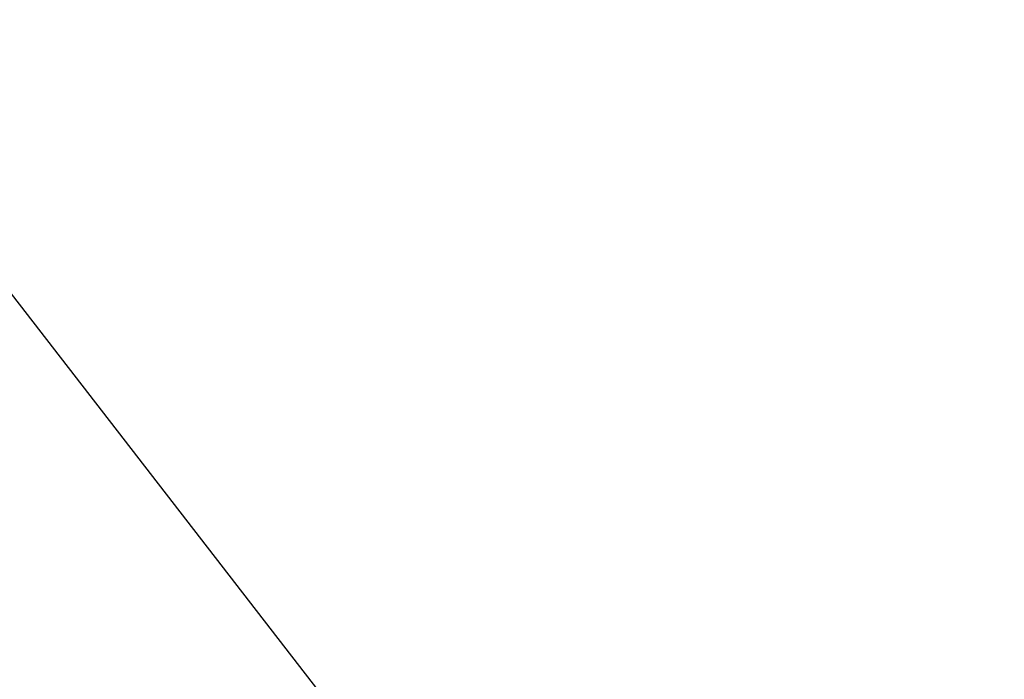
# Paper-space layout '_Trimétrica' of a CAD drawing. Header units: millimetres. Extents: x -779 to 439, y -976 to 228.
# Tile 54 of 186: x -451.13 to -448.59, y -607.54 to -605.84. Entities that reach past the tile are written whole.
import ezdxf

# ---------------------------------------------------------------- set-up
doc = ezdxf.new("R2010")
doc.units = ezdxf.units.MM

psp = doc.layouts.new('_Trimétrica')

# ---------------------------------------------------------------- linework, layer by layer
at = {"color": 7, "linetype": 'Continuous', "lineweight": 25, "flags": 128}
psp.add_lwpolyline([(-475.3893, -568.6743), (-471.7574, -575.5486), (-467.8603, -582.3334), (-463.7057, -589.0155), (-459.3018, -595.5819), (-454.6571, -602.0197), (-449.7808, -608.3162), (-444.6823, -614.4592), (-439.3717, -620.4366), (-433.8594, -626.2367)], dxfattribs=at)
at = {"color": 7, "linetype": 'Continuous', "lineweight": 25}
psp.add_open_spline([(-451.0418, -563.7831), (-450.4976, -564.8429), (-448.9379, -567.8804), (-446.1743, -572.834), (-442.682, -578.6041), (-438.9583, -584.2673), (-435.0155, -589.8132), (-430.8611, -595.2297), (-426.5042, -600.5055), (-421.9538, -605.6297), (-417.2198, -610.5914), (-412.3119, -615.3801), (-407.2406, -619.9858), (-402.0164, -624.3986), (-396.6503, -628.6092), (-391.1533, -632.6085), (-385.5369, -636.3879), (-379.8128, -639.9391), (-373.9929, -643.2544), (-368.0894, -646.3263), (-362.1145, -649.148), (-356.0808, -651.713), (-350.0011, -654.0153), (-343.8884, -656.0495), (-337.7557, -657.8106), (-331.6163, -659.2943), (-325.4835, -660.4968), (-319.3708, -661.4151), (-313.2918, -662.0466), (-307.26, -662.3897), (-301.2892, -662.4432), (-295.3928, -662.2069), (-289.5844, -661.6813), (-283.8773, -660.8677), (-278.2845, -659.7683), (-272.8187, -658.3861), (-267.4922, -656.7246), (-262.3169, -654.7883), (-257.3036, -652.5828), (-252.4653, -650.1112), (-247.8035, -647.3894), (-243.3593, -644.388), (-240.4314, -642.2673), (-239.0471, -641.0835), (-239.0134, -641.0547)], degree=3, knots=[0, 0, 0, 0, 0.0132663, 0.0380232, 0.0627791, 0.0875348, 0.11229, 0.1370449, 0.1617996, 0.1865546, 0.2113101, 0.2360666, 0.2608246, 0.2855843, 0.3103464, 0.3351111, 0.3598788, 0.3846495, 0.4094234, 0.4342001, 0.4589793, 0.4837601, 0.5085411, 0.5333208, 0.558097, 0.5828673, 0.6076288, 0.6323778, 0.6571105, 0.6818225, 0.7065089, 0.7311649, 0.7557853, 0.7803654, 0.8049007, 0.8293876, 0.8538234, 0.8782066, 0.9025374, 0.9268175, 0.9510504, 0.9752415, 0.9993975, 1, 1, 1, 1], dxfattribs=at)

doc.saveas('drawing.dxf')
